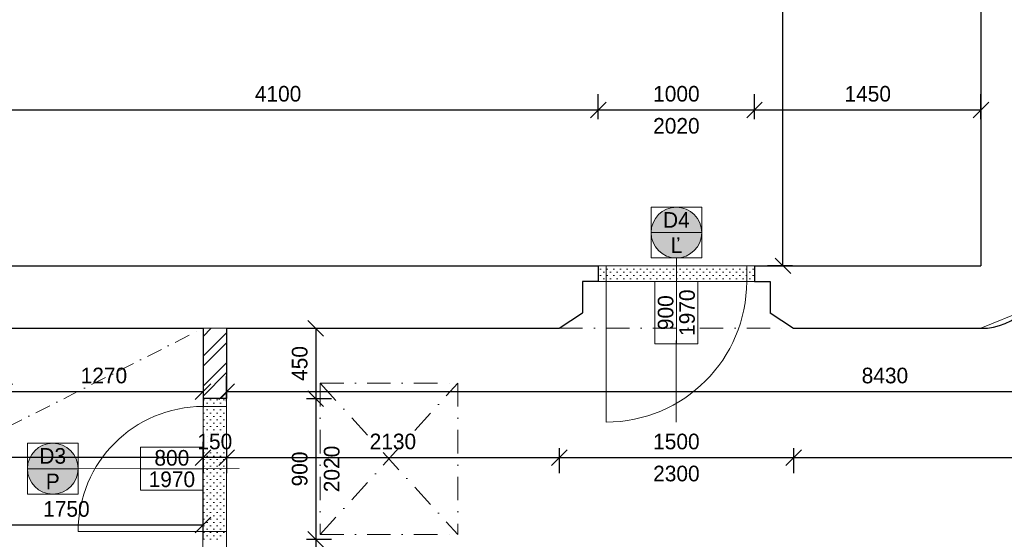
# Model space of a CAD drawing. Header units: millimetres. Extents: x -65956 to 5894746, y -14679 to 163521.
# Tile 11 of 89: x -56610 to -50307, y 1313 to 4638. Entities that reach past the tile are written whole.
import ezdxf

# ---------------------------------------------------------------- set-up
doc = ezdxf.new("R2010")
doc.units = ezdxf.units.MM
doc.linetypes.add('ČERCHOVANÁ', pattern=[1, 0.5, -0.25, 0, -0.25])
doc.layers.get('0').update_dxf_attribs({"lineweight": 5})
doc.layers.get('Defpoints').update_dxf_attribs({"color": 2, "lineweight": 30})
doc.layers.add('- pomocna', color=232, linetype='Continuous', lineweight=0, plot=False)
for name, color, linetype, lineweight in [('Bodko ciarkovana T', 200, 'ČERCHOVANÁ', 0), ('H stavba', 82, 'Continuous', 30), ('KOTY', 51, 'Continuous', 5), ('otvor', 163, 'Continuous', 5), ('RE-nove', 10, 'Continuous', 0), ('Tbč stavba', 4, 'ČERCHOVANÁ', 0), ('VT kóty', 51, 'Continuous', 5), ('VT sanita', 210, 'Continuous', 5), ('VT šrafy', 253, 'Continuous', 9)]:
    doc.layers.add(name, color=color, linetype=linetype, lineweight=lineweight)
doc.styles.add('1-100_te_2mm_200', font='technic_.ttf', dxfattribs={"height": 200})
doc.styles.add('1-20_ce_5mm_100', font='GOTHIC.TTF', dxfattribs={"height": 100})
doc.styles.add('1-50_ce_2mm_100', font='GOTHIC.TTF', dxfattribs={"height": 100})
doc.dimstyles.new('technic_1-100', dxfattribs={"dimtxt": 200, "dimasz": 240, "dimexe": 300, "dimexo": 200, "dimgap": 100, "dimtad": 1, "dimdec": 1, "dimrnd": 0.5, "dimtxsty": '1-100_te_2mm_200', "dimblk": 'OBLIQUE', "dimcen": 2.5, "dimclrd": 256, "dimclrt": 256, "dimadec": 0, "dimazin": 0, "dimtfac": 1, "dimtdec": 1, "dimtix": 1, "dimtmove": 1, "dimatfit": 3, "dimldrblk": 'OBLIQUE', "dimfxl": 400, "dimfxlon": 1, "dimarcsym": 0})

# ---------------------------------------------------------------- blocks, each defined once
blk = doc.blocks.new('_Oblique')
at = {"color": 0, "linetype": 'ByBlock', "lineweight": -2}
blk.add_line((-0.5, -0.5), (0.5, 0.5), dxfattribs=at)
blk = doc.blocks.new('*D600')
at = {"layer": 'Defpoints', "color": 0, "transparency": 16777216}
for p in [(-52906, 4061.1), (-57006, 3063.3), (-52906, 3063.3)]:
    blk.add_point(p, dxfattribs=at)
at = {"layer": 'KOTY', "color": 0, "lineweight": -2, "transparency": 16777216}
for p, q in [((-57006, 4001.1), (-57006, 4161.1)), ((-52906, 4001.1), (-52906, 4161.1))]:
    blk.add_line(p, q, dxfattribs=at)
at = {"layer": 'KOTY', "lineweight": -2, "transparency": 16777216}
blk.add_line((-57006, 4061.1), (-52906, 4061.1), dxfattribs=at)
at = {"layer": 'KOTY', "lineweight": -2, "transparency": 16777216, "xscale": 100, "yscale": 100, "zscale": 100, "rotation": 180}
blk.add_blockref('_Oblique', (-57006, 4061.1), dxfattribs=at)
at = {"layer": 'KOTY', "lineweight": -2, "transparency": 16777216, "xscale": 100, "yscale": 100, "zscale": 100}
blk.add_blockref('_Oblique', (-52906, 4061.1), dxfattribs=at)
at = {"layer": 'KOTY', "transparency": 16777216, "insert": (-54956, 4163.6), "char_height": 100, "attachment_point": 5, "style": '1-20_ce_5mm_100'}
blk.add_mtext('4100', dxfattribs=at)
blk = doc.blocks.new('*D601')
at = {"layer": 'Defpoints', "color": 0, "transparency": 16777216}
for p in [(-51906, 4061.1), (-52906, 3063.3), (-51906, 3063.3)]:
    blk.add_point(p, dxfattribs=at)
at = {"layer": 'KOTY', "color": 0, "lineweight": -2, "transparency": 16777216}
for p, q in [((-52906, 4001.1), (-52906, 4161.1)), ((-51906, 4001.1), (-51906, 4161.1))]:
    blk.add_line(p, q, dxfattribs=at)
at = {"layer": 'KOTY', "lineweight": -2, "transparency": 16777216}
blk.add_line((-52906, 4061.1), (-51906, 4061.1), dxfattribs=at)
at = {"layer": 'KOTY', "lineweight": -2, "transparency": 16777216, "xscale": 100, "yscale": 100, "zscale": 100, "rotation": 180}
blk.add_blockref('_Oblique', (-52906, 4061.1), dxfattribs=at)
at = {"layer": 'KOTY', "lineweight": -2, "transparency": 16777216, "xscale": 100, "yscale": 100, "zscale": 100}
blk.add_blockref('_Oblique', (-51906, 4061.1), dxfattribs=at)
at = {"layer": 'KOTY', "transparency": 16777216, "char_height": 100, "attachment_point": 5, "style": '1-20_ce_5mm_100'}
for s, insert in [('1000', (-52406, 4163.6)), ('2020', (-52406, 3958.6))]:
    blk.add_mtext(s, dxfattribs=dict(at, insert=insert))
blk = doc.blocks.new('*D602')
at = {"layer": 'Defpoints', "color": 0, "transparency": 16777216}
for p in [(-50456, 4061.1), (-51906, 3063.3), (-50456, 3063.3)]:
    blk.add_point(p, dxfattribs=at)
at = {"layer": 'KOTY', "color": 0, "lineweight": -2, "transparency": 16777216}
for p, q in [((-51906, 4001.1), (-51906, 4161.1)), ((-50456, 4001.1), (-50456, 4161.1))]:
    blk.add_line(p, q, dxfattribs=at)
at = {"layer": 'KOTY', "lineweight": -2, "transparency": 16777216}
blk.add_line((-51906, 4061.1), (-50456, 4061.1), dxfattribs=at)
at = {"layer": 'KOTY', "lineweight": -2, "transparency": 16777216, "xscale": 100, "yscale": 100, "zscale": 100, "rotation": 180}
blk.add_blockref('_Oblique', (-51906, 4061.1), dxfattribs=at)
at = {"layer": 'KOTY', "lineweight": -2, "transparency": 16777216, "xscale": 100, "yscale": 100, "zscale": 100}
blk.add_blockref('_Oblique', (-50456, 4061.1), dxfattribs=at)
at = {"layer": 'KOTY', "transparency": 16777216, "insert": (-51181, 4163.6), "char_height": 100, "attachment_point": 5, "style": '1-20_ce_5mm_100'}
blk.add_mtext('1450', dxfattribs=at)
blk = doc.blocks.new('*D603')
at = {"layer": 'Defpoints', "color": 0, "transparency": 16777216}
for p in [(-51723.5, 9363.3), (-50456, 9363.3), (-50456, 3063.3)]:
    blk.add_point(p, dxfattribs=at)
at = {"layer": 'KOTY', "color": 0, "lineweight": -2, "transparency": 16777216}
for p, q in [((-51663.5, 9363.3), (-51823.5, 9363.3)), ((-51663.5, 3063.3), (-51823.5, 3063.3))]:
    blk.add_line(p, q, dxfattribs=at)
at = {"layer": 'KOTY', "lineweight": -2, "transparency": 16777216}
blk.add_line((-51723.5, 3063.3), (-51723.5, 9363.3), dxfattribs=at)
at = {"layer": 'KOTY', "lineweight": -2, "transparency": 16777216, "xscale": 100, "yscale": 100, "zscale": 100}
for p, rotation in [((-51723.5, 9363.3), 90), ((-51723.5, 3063.3), 270)]:
    blk.add_blockref('_Oblique', p, dxfattribs=dict(at, rotation=rotation))
at = {"layer": 'KOTY', "transparency": 16777216, "insert": (-51826.1, 6213.3), "char_height": 100, "attachment_point": 5, "rotation": 90, "style": '1-20_ce_5mm_100'}
blk.add_mtext('6300', dxfattribs=at)
blk = doc.blocks.new('*D604')
at = {"layer": 'Defpoints', "color": 0, "transparency": 16777216}
for p in [(-55286, 2663.3), (-53156, 2663.3), (-53156, 1836.1)]:
    blk.add_point(p, dxfattribs=at)
at = {"layer": 'KOTY', "color": 0, "lineweight": -2, "transparency": 16777216}
for p, q in [((-55286, 1896.1), (-55286, 1736.1)), ((-53156, 1896.1), (-53156, 1736.1))]:
    blk.add_line(p, q, dxfattribs=at)
at = {"layer": 'KOTY', "lineweight": -2, "transparency": 16777216}
blk.add_line((-55286, 1836.1), (-53156, 1836.1), dxfattribs=at)
at = {"layer": 'KOTY', "lineweight": -2, "transparency": 16777216, "xscale": 100, "yscale": 100, "zscale": 100, "rotation": 180}
blk.add_blockref('_Oblique', (-55286, 1836.1), dxfattribs=at)
at = {"layer": 'KOTY', "lineweight": -2, "transparency": 16777216, "xscale": 100, "yscale": 100, "zscale": 100}
blk.add_blockref('_Oblique', (-53156, 1836.1), dxfattribs=at)
at = {"layer": 'KOTY', "transparency": 16777216, "insert": (-54221, 1938.6), "char_height": 100, "attachment_point": 5, "style": '1-20_ce_5mm_100'}
blk.add_mtext('2130', dxfattribs=at)
blk = doc.blocks.new('*D605')
at = {"layer": 'Defpoints', "color": 0, "transparency": 16777216}
for p in [(-53156, 2663.3), (-51656, 2663.3), (-51656, 1836.1)]:
    blk.add_point(p, dxfattribs=at)
at = {"layer": 'KOTY', "color": 0, "lineweight": -2, "transparency": 16777216}
for p, q in [((-53156, 1896.1), (-53156, 1736.1)), ((-51656, 1896.1), (-51656, 1736.1))]:
    blk.add_line(p, q, dxfattribs=at)
at = {"layer": 'KOTY', "lineweight": -2, "transparency": 16777216}
blk.add_line((-53156, 1836.1), (-51656, 1836.1), dxfattribs=at)
at = {"layer": 'KOTY', "lineweight": -2, "transparency": 16777216, "xscale": 100, "yscale": 100, "zscale": 100, "rotation": 180}
blk.add_blockref('_Oblique', (-53156, 1836.1), dxfattribs=at)
at = {"layer": 'KOTY', "lineweight": -2, "transparency": 16777216, "xscale": 100, "yscale": 100, "zscale": 100}
blk.add_blockref('_Oblique', (-51656, 1836.1), dxfattribs=at)
at = {"layer": 'KOTY', "transparency": 16777216, "char_height": 100, "attachment_point": 5, "style": '1-20_ce_5mm_100'}
for s, insert in [('1500', (-52406, 1938.6)), ('2300', (-52406, 1733.6))]:
    blk.add_mtext(s, dxfattribs=dict(at, insert=insert))
blk = doc.blocks.new('*D606')
at = {"layer": 'Defpoints', "color": 0, "transparency": 16777216}
for p in [(-55436, 2663.3), (-55286, 2663.3), (-55436, 1836.1)]:
    blk.add_point(p, dxfattribs=at)
at = {"layer": 'KOTY', "color": 0, "lineweight": -2, "transparency": 16777216}
for p, q in [((-55436, 1896.1), (-55436, 1736.1)), ((-55286, 1896.1), (-55286, 1736.1))]:
    blk.add_line(p, q, dxfattribs=at)
at = {"layer": 'KOTY', "lineweight": -2, "transparency": 16777216}
for p, q in [((-55436, 1836.1), (-55536, 1836.1)), ((-55286, 1836.1), (-55436, 1836.1)), ((-55286, 1836.1), (-55186, 1836.1))]:
    blk.add_line(p, q, dxfattribs=at)
at = {"layer": 'KOTY', "lineweight": -2, "transparency": 16777216, "xscale": 100, "yscale": 100, "zscale": 100}
blk.add_blockref('_Oblique', (-55436, 1836.1), dxfattribs=at)
at = {"layer": 'KOTY', "lineweight": -2, "transparency": 16777216, "xscale": 100, "yscale": 100, "zscale": 100, "rotation": 180}
blk.add_blockref('_Oblique', (-55286, 1836.1), dxfattribs=at)
at = {"layer": 'KOTY', "transparency": 16777216, "insert": (-55361, 1938.6), "char_height": 100, "attachment_point": 5, "style": '1-20_ce_5mm_100'}
blk.add_mtext('150', dxfattribs=at)
blk = doc.blocks.new('*D607')
at = {"layer": 'Defpoints', "color": 0, "transparency": 16777216}
for p in [(-60456, 2663.3), (-55436, 2663.3), (-60456, 1836.1)]:
    blk.add_point(p, dxfattribs=at)
at = {"layer": 'KOTY', "color": 0, "lineweight": -2, "transparency": 16777216}
for p, q in [((-60456, 1896.1), (-60456, 1736.1)), ((-55436, 1896.1), (-55436, 1736.1))]:
    blk.add_line(p, q, dxfattribs=at)
at = {"layer": 'KOTY', "lineweight": -2, "transparency": 16777216}
blk.add_line((-55436, 1836.1), (-60456, 1836.1), dxfattribs=at)
at = {"layer": 'KOTY', "lineweight": -2, "transparency": 16777216, "xscale": 100, "yscale": 100, "zscale": 100, "rotation": 180}
blk.add_blockref('_Oblique', (-60456, 1836.1), dxfattribs=at)
at = {"layer": 'KOTY', "lineweight": -2, "transparency": 16777216, "xscale": 100, "yscale": 100, "zscale": 100}
blk.add_blockref('_Oblique', (-55436, 1836.1), dxfattribs=at)
at = {"layer": 'KOTY', "transparency": 16777216, "insert": (-57946, 1938.6), "char_height": 100, "attachment_point": 5, "style": '1-20_ce_5mm_100'}
blk.add_mtext('5020', dxfattribs=at)
blk = doc.blocks.new('*D608')
at = {"layer": 'Defpoints', "color": 0, "transparency": 16777216}
for p in [(-59409, 2663.3), (-55436, 2663.3), (-55286, -336.7)]:
    blk.add_point(p, dxfattribs=at)
at = {"layer": 'KOTY', "color": 0, "lineweight": -2, "transparency": 16777216}
for p, q in [((-59349, 2663.3), (-59509, 2663.3)), ((-59349, -336.7), (-59509, -336.7))]:
    blk.add_line(p, q, dxfattribs=at)
at = {"layer": 'KOTY', "lineweight": -2, "transparency": 16777216}
blk.add_line((-59409, -336.7), (-59409, 2663.3), dxfattribs=at)
at = {"layer": 'KOTY', "lineweight": -2, "transparency": 16777216, "xscale": 100, "yscale": 100, "zscale": 100}
for p, rotation in [((-59409, 2663.3), 90), ((-59409, -336.7), 270)]:
    blk.add_blockref('_Oblique', p, dxfattribs=dict(at, rotation=rotation))
at = {"layer": 'KOTY', "transparency": 16777216, "insert": (-59511.6, 1163.3), "char_height": 100, "attachment_point": 5, "rotation": 90, "style": '1-20_ce_5mm_100'}
blk.add_mtext('3000', dxfattribs=at)
blk = doc.blocks.new('*D612')
at = {"layer": 'Defpoints', "color": 0, "transparency": 16777216}
for p in [(-59409, 3063.3), (-52906, 3063.3), (-55436, 2663.3)]:
    blk.add_point(p, dxfattribs=at)
at = {"layer": 'KOTY', "color": 0, "lineweight": -2, "transparency": 16777216}
for p, q in [((-59349, 3063.3), (-59509, 3063.3)), ((-59349, 2663.3), (-59509, 2663.3))]:
    blk.add_line(p, q, dxfattribs=at)
at = {"layer": 'KOTY', "lineweight": -2, "transparency": 16777216}
blk.add_line((-59409, 2663.3), (-59409, 3063.3), dxfattribs=at)
at = {"layer": 'KOTY', "lineweight": -2, "transparency": 16777216, "xscale": 100, "yscale": 100, "zscale": 100}
for p, rotation in [((-59409, 3063.3), 90), ((-59409, 2663.3), 270)]:
    blk.add_blockref('_Oblique', p, dxfattribs=dict(at, rotation=rotation))
at = {"layer": 'KOTY', "transparency": 16777216, "insert": (-59511.6, 2863.3), "char_height": 100, "attachment_point": 5, "rotation": 90, "style": '1-20_ce_5mm_100'}
blk.add_mtext('400', dxfattribs=at)
blk = doc.blocks.new('*D615')
at = {"layer": 'Defpoints', "color": 0, "transparency": 16777216}
for p in [(-46856, 2258.1), (-55286, 963.3), (-46856, -336.7)]:
    blk.add_point(p, dxfattribs=at)
at = {"layer": 'KOTY', "color": 0, "lineweight": -2, "transparency": 16777216}
for p, q in [((-55286, 2198.1), (-55286, 2358.1)), ((-46856, 2198.1), (-46856, 2358.1))]:
    blk.add_line(p, q, dxfattribs=at)
at = {"layer": 'KOTY', "lineweight": -2, "transparency": 16777216}
blk.add_line((-55286, 2258.1), (-46856, 2258.1), dxfattribs=at)
at = {"layer": 'KOTY', "lineweight": -2, "transparency": 16777216, "xscale": 100, "yscale": 100, "zscale": 100, "rotation": 180}
blk.add_blockref('_Oblique', (-55286, 2258.1), dxfattribs=at)
at = {"layer": 'KOTY', "lineweight": -2, "transparency": 16777216, "xscale": 100, "yscale": 100, "zscale": 100}
blk.add_blockref('_Oblique', (-46856, 2258.1), dxfattribs=at)
at = {"layer": 'KOTY', "transparency": 16777216, "insert": (-51071, 2360.7), "char_height": 100, "attachment_point": 5, "style": '1-20_ce_5mm_100'}
blk.add_mtext('8430', dxfattribs=at)
blk = doc.blocks.new('*D674')
at = {"layer": 'Defpoints', "color": 0, "transparency": 16777216}
for p in [(-48556, 3173.3), (-54036, -336.7), (-49524, -336.7)]:
    blk.add_point(p, dxfattribs=at)
at = {"layer": 'KOTY', "color": 0, "lineweight": -2, "transparency": 16777216}
for p, q in [((-49464, 3173.3), (-49624, 3173.3)), ((-49584, -336.7), (-49424, -336.7))]:
    blk.add_line(p, q, dxfattribs=at)
at = {"layer": 'KOTY', "lineweight": -2, "transparency": 16777216}
blk.add_line((-49524, 3173.3), (-49524, -336.7), dxfattribs=at)
at = {"layer": 'KOTY', "lineweight": -2, "transparency": 16777216, "xscale": 100, "yscale": 100, "zscale": 100}
for p, rotation in [((-49524, 3173.3), 90), ((-49524, -336.7), 270)]:
    blk.add_blockref('_Oblique', p, dxfattribs=dict(at, rotation=rotation))
at = {"layer": 'KOTY', "transparency": 16777216, "insert": (-49626.5, 1443.3), "char_height": 100, "attachment_point": 5, "rotation": 90, "style": '1-20_ce_5mm_100'}
blk.add_mtext('3510', dxfattribs=at)
blk = doc.blocks.new('*D678')
at = {"layer": 'Defpoints', "color": 0, "transparency": 16777216}
for p in [(-46856, 3173.3), (-51656, 2663.3), (-46856, 1836.1)]:
    blk.add_point(p, dxfattribs=at)
at = {"layer": 'KOTY', "color": 0, "lineweight": -2, "transparency": 16777216}
for p, q in [((-51656, 1896.1), (-51656, 1736.1)), ((-46856, 1896.1), (-46856, 1736.1))]:
    blk.add_line(p, q, dxfattribs=at)
at = {"layer": 'KOTY', "lineweight": -2, "transparency": 16777216}
blk.add_line((-51656, 1836.1), (-46856, 1836.1), dxfattribs=at)
at = {"layer": 'KOTY', "lineweight": -2, "transparency": 16777216, "xscale": 100, "yscale": 100, "zscale": 100, "rotation": 180}
blk.add_blockref('_Oblique', (-51656, 1836.1), dxfattribs=at)
at = {"layer": 'KOTY', "lineweight": -2, "transparency": 16777216, "xscale": 100, "yscale": 100, "zscale": 100}
blk.add_blockref('_Oblique', (-46856, 1836.1), dxfattribs=at)
at = {"layer": 'KOTY', "transparency": 16777216, "insert": (-49256, 1938.6), "char_height": 100, "attachment_point": 5, "style": '1-20_ce_5mm_100'}
blk.add_mtext('4800', dxfattribs=at)
blk = doc.blocks.new('*D683')
at = {"layer": 'Defpoints', "color": 0, "transparency": 16777216}
for p in [(-56706, 2663.3), (-55436, 2663.3), (-55436, 2258.1)]:
    blk.add_point(p, dxfattribs=at)
at = {"layer": 'KOTY', "color": 0, "lineweight": -2, "transparency": 16777216}
for p, q in [((-56706, 2318.1), (-56706, 2158.1)), ((-55436, 2318.1), (-55436, 2158.1))]:
    blk.add_line(p, q, dxfattribs=at)
at = {"layer": 'KOTY', "lineweight": -2, "transparency": 16777216}
blk.add_line((-56706, 2258.1), (-55436, 2258.1), dxfattribs=at)
at = {"layer": 'KOTY', "lineweight": -2, "transparency": 16777216, "xscale": 100, "yscale": 100, "zscale": 100, "rotation": 180}
blk.add_blockref('_Oblique', (-56706, 2258.1), dxfattribs=at)
at = {"layer": 'KOTY', "lineweight": -2, "transparency": 16777216, "xscale": 100, "yscale": 100, "zscale": 100}
blk.add_blockref('_Oblique', (-55436, 2258.1), dxfattribs=at)
at = {"layer": 'KOTY', "transparency": 16777216, "insert": (-56071, 2360.7), "char_height": 100, "attachment_point": 5, "style": '1-20_ce_5mm_100'}
blk.add_mtext('1270', dxfattribs=at)
blk = doc.blocks.new('*T466')
at = {"layer": 'Defpoints', "color": 8, "linetype": 'ByBlock', "lineweight": 0, "transparency": 16777216}
for p, q in [((0, 0), (324.9, 0)), ((0, 0), (0, -324.9)), ((324.9, 0), (324.9, -324.9)), ((0, -162.5), (324.9, -162.5)), ((0, -324.9), (324.9, -324.9))]:
    blk.add_line(p, q, dxfattribs=at)
at = {"layer": 'VT kóty', "color": 0, "transparency": 16777216, "char_height": 100, "width": 320.944, "attachment_point": 5, "style": '1-50_ce_2mm_100'}
for s, insert in [('D4', (162.5, -81.2)), ('Ľ', (162.5, -243.7))]:
    blk.add_mtext(s, dxfattribs=dict(at, insert=insert))
blk = doc.blocks.new('*T467')
at = {"layer": 'Defpoints', "color": 8, "linetype": 'ByBlock', "lineweight": 0, "transparency": 16777216}
for p, q in [((-274.7, 0), (-274.7, 400)), ((0, 400), (-274.7, 400)), ((-137.3, 0), (-137.3, 400)), ((0, 0), (0, 400)), ((0, 0), (-274.7, 0))]:
    blk.add_line(p, q, dxfattribs=at)
at = {"layer": 'VT kóty', "color": 0, "transparency": 16777216, "char_height": 100, "width": 396, "attachment_point": 5, "rotation": 90, "style": '1-50_ce_2mm_100'}
for s, insert in [('1970', (-68.7, 200)), ('900', (-206, 200))]:
    blk.add_mtext(s, dxfattribs=dict(at, insert=insert))
blk = doc.blocks.new('*D758')
at = {"layer": 'Defpoints', "color": 0, "transparency": 16777216}
for p in [(-55286, 2663.3), (-55286, 2213.3), (-54714.7, 2213.3)]:
    blk.add_point(p, dxfattribs=at)
at = {"layer": 'KOTY', "color": 0, "lineweight": -2, "transparency": 16777216}
for p, q in [((-54774.7, 2663.3), (-54614.7, 2663.3)), ((-54774.7, 2213.3), (-54614.7, 2213.3))]:
    blk.add_line(p, q, dxfattribs=at)
at = {"layer": 'KOTY', "lineweight": -2, "transparency": 16777216}
blk.add_line((-54714.7, 2663.3), (-54714.7, 2213.3), dxfattribs=at)
at = {"layer": 'KOTY', "lineweight": -2, "transparency": 16777216, "xscale": 100, "yscale": 100, "zscale": 100}
for p, rotation in [((-54714.7, 2663.3), 90), ((-54714.7, 2213.3), 270)]:
    blk.add_blockref('_Oblique', p, dxfattribs=dict(at, rotation=rotation))
at = {"layer": 'KOTY', "transparency": 16777216, "insert": (-54817.2, 2438.3), "char_height": 100, "attachment_point": 5, "rotation": 90, "style": '1-20_ce_5mm_100'}
blk.add_mtext('450', dxfattribs=at)
blk = doc.blocks.new('*D764')
at = {"layer": 'Defpoints', "color": 0, "transparency": 16777216}
for p in [(-57186, 1404.5), (-57186, 1213.3), (-55436, 1213.3)]:
    blk.add_point(p, dxfattribs=at)
at = {"layer": 'KOTY', "color": 0, "lineweight": -2, "transparency": 16777216}
for p, q in [((-57186, 1404.5), (-57186, 1504.5)), ((-55436, 1404.5), (-55436, 1504.5))]:
    blk.add_line(p, q, dxfattribs=at)
at = {"layer": 'KOTY', "lineweight": -2, "transparency": 16777216}
blk.add_line((-55436, 1404.5), (-57186, 1404.5), dxfattribs=at)
at = {"layer": 'KOTY', "lineweight": -2, "transparency": 16777216, "xscale": 100, "yscale": 100, "zscale": 100, "rotation": 180}
blk.add_blockref('_Oblique', (-57186, 1404.5), dxfattribs=at)
at = {"layer": 'KOTY', "lineweight": -2, "transparency": 16777216, "xscale": 100, "yscale": 100, "zscale": 100}
blk.add_blockref('_Oblique', (-55436, 1404.5), dxfattribs=at)
at = {"layer": 'KOTY', "transparency": 16777216, "insert": (-56311, 1507), "char_height": 100, "attachment_point": 5, "style": '1-20_ce_5mm_100'}
blk.add_mtext('1750', dxfattribs=at)
blk = doc.blocks.new('*D767')
at = {"layer": 'Defpoints', "color": 0, "transparency": 16777216}
for p in [(-55286, 2213.3), (-55286, 1313.3), (-54714.7, 1313.3)]:
    blk.add_point(p, dxfattribs=at)
at = {"layer": 'KOTY', "color": 0, "lineweight": -2, "transparency": 16777216}
for p, q in [((-54774.7, 2213.3), (-54614.7, 2213.3)), ((-54774.7, 1313.3), (-54614.7, 1313.3))]:
    blk.add_line(p, q, dxfattribs=at)
at = {"layer": 'KOTY', "lineweight": -2, "transparency": 16777216}
blk.add_line((-54714.7, 2213.3), (-54714.7, 1313.3), dxfattribs=at)
at = {"layer": 'KOTY', "lineweight": -2, "transparency": 16777216, "xscale": 100, "yscale": 100, "zscale": 100}
for p, rotation in [((-54714.7, 2213.3), 90), ((-54714.7, 1313.3), 270)]:
    blk.add_blockref('_Oblique', p, dxfattribs=dict(at, rotation=rotation))
at = {"layer": 'KOTY', "transparency": 16777216, "char_height": 100, "attachment_point": 5, "rotation": 90, "style": '1-20_ce_5mm_100'}
for s, insert in [('2020', (-54612.1, 1763.3)), ('900', (-54817.2, 1763.3))]:
    blk.add_mtext(s, dxfattribs=dict(at, insert=insert))
blk = doc.blocks.new('*D768')
at = {"layer": 'Defpoints', "color": 0, "transparency": 16777216}
for p in [(-55286, 1313.3), (-55286, 963.3), (-54714.7, 963.3)]:
    blk.add_point(p, dxfattribs=at)
at = {"layer": 'KOTY', "color": 0, "lineweight": -2, "transparency": 16777216}
for p, q in [((-54774.7, 1313.3), (-54614.7, 1313.3)), ((-54774.7, 963.3), (-54614.7, 963.3))]:
    blk.add_line(p, q, dxfattribs=at)
at = {"layer": 'KOTY', "lineweight": -2, "transparency": 16777216}
blk.add_line((-54714.7, 1313.3), (-54714.7, 963.3), dxfattribs=at)
at = {"layer": 'KOTY', "lineweight": -2, "transparency": 16777216, "xscale": 100, "yscale": 100, "zscale": 100}
for p, rotation in [((-54714.7, 1313.3), 90), ((-54714.7, 963.3), 270)]:
    blk.add_blockref('_Oblique', p, dxfattribs=dict(at, rotation=rotation))
at = {"layer": 'KOTY', "transparency": 16777216, "insert": (-54817.2, 1138.3), "char_height": 100, "attachment_point": 5, "rotation": 90, "style": '1-20_ce_5mm_100'}
blk.add_mtext('350', dxfattribs=at)
blk = doc.blocks.new('*T771')
at = {"layer": 'Defpoints', "color": 8, "linetype": 'ByBlock', "lineweight": 0, "transparency": 16777216}
for p, q in [((0, 274.7), (400, 274.7)), ((0, 0), (0, 274.7)), ((400, 0), (400, 274.7)), ((0, 137.3), (400, 137.3)), ((0, 0), (400, 0))]:
    blk.add_line(p, q, dxfattribs=at)
at = {"layer": 'VT kóty', "color": 0, "transparency": 16777216, "char_height": 100, "width": 396, "attachment_point": 5, "style": '1-50_ce_2mm_100'}
for s, insert in [('800', (200, 206)), ('1970', (200, 68.7))]:
    blk.add_mtext(s, dxfattribs=dict(at, insert=insert))
blk = doc.blocks.new('*T772')
at = {"layer": 'Defpoints', "color": 8, "linetype": 'ByBlock', "lineweight": 0, "transparency": 16777216}
for p, q in [((0, 0), (324.9, 0)), ((0, 0), (0, -324.9)), ((324.9, 0), (324.9, -324.9)), ((0, -162.5), (324.9, -162.5)), ((0, -324.9), (324.9, -324.9))]:
    blk.add_line(p, q, dxfattribs=at)
at = {"layer": 'VT kóty', "color": 0, "transparency": 16777216, "char_height": 100, "width": 320.944, "attachment_point": 5, "style": '1-50_ce_2mm_100'}
for s, insert in [('D3', (162.5, -81.2)), ('P', (162.5, -243.7))]:
    blk.add_mtext(s, dxfattribs=dict(at, insert=insert))

msp = doc.modelspace()

# ---------------------------------------------------------------- hatches: boundary and pattern name
at = {"layer": 'RE-nove'}
for points in [[(-52243.53, 3275.81, 1), (-52568.48, 3275.81, 1)], [(-56236.01, 1765.14, 1), (-56560.95, 1765.14, 1)]]:
    msp.add_hatch(color=256, dxfattribs=at).paths.add_polyline_path(points)
h = msp.add_hatch(dxfattribs=at)
h.set_pattern_fill('OMITKA', color=256, scale=30, angle=-180)
h.set_pattern_definition([(225, (10536.52, -8921.327), (21.213203, -21.213203), [0, -30])])
h.paths.add_polyline_path([(-51906.01, 3063.33), (-52906.01, 3063.33), (-52906.01, 2963.33), (-51906.01, 2963.33)])
h = msp.add_hatch(dxfattribs=at)
h.set_pattern_fill('OMITKA', color=256, scale=30, angle=-270)
h.set_pattern_definition([(135, (-67331.198, -61200.593), (-21.213203, -21.213203), [0, -30])])
h.paths.add_polyline_path([(-55286.01, 1315.32), (-55286.01, 2215.32), (-55436.01, 2213.33), (-55436.01, 1313.33)])
at = {"layer": 'VT šrafy'}
h = msp.add_hatch(dxfattribs=at)
h.set_pattern_fill('ZDIVO-OBECNE', color=256, scale=45, style=0)
h.set_pattern_definition([(45, (0, -10810.44), (-95.4594, 95.4594), []), (45, (63.64, -10810.44), (-95.4594, 95.4594), [])])
h.paths.add_polyline_path([(-55286.01, 2663.33), (-55436.01, 2663.33), (-55436.01, 2213.33), (-55286.01, 2213.33)])
h.paths.add_polyline_path([(-55286.01, 63.33), (-55436.01, 63.33), (-55436.01, -336.67), (-55286.01, -336.67)])

# ---------------------------------------------------------------- linework, layer by layer
at = {"layer": '- pomocna'}
for points in [[(-60456.01, 3063.33), (-50456.01, 3063.33), (-50456.01, 9363.33), (-52406.01, 9363.33), (-52406.01, 9513.33), (-53856.01, 9513.33), (-53856.01, 9363.33), (-54806.01, 9363.33), (-54806.01, 9513.33), (-56256.01, 9513.33), (-56256.01, 9363.33), (-57206.01, 9363.33), (-57206.01, 9513.33), (-58656.01, 9513.33), (-58656.01, 9363.33), (-60456.01, 9363.33), (-60456.01, 3063.33)], [(-55286.01, -336.67), (-46856.01, -336.67), (-46856.01, 3173.33), (-50056.01, 3173.33), (-50056.01, 3063.33), (-50173.16, 2780.49), (-50456.01, 2663.33), (-51656.01, 2663.33), (-51806.01, 2763.33), (-51806.01, 2963.33), (-53006.01, 2963.33), (-53006.01, 2763.33), (-53156.01, 2663.33), (-55286.01, 2663.33), (-55286.01, -336.67)], [(-60456.01, -336.67), (-57186.01, -336.67), (-57186.01, 1213.33), (-55437.29, 1213.33), (-55436.01, 2663.33), (-56706.01, 2663.33), (-56706.01, 2963.33), (-59306.01, 2963.33), (-59306.01, 2663.33), (-60456.01, 2663.33), (-60456.01, 2463.33), (-60606.01, 2463.33), (-60606.01, 1013.33), (-60456.01, 1013.33), (-60456.01, -336.67)]]:
    msp.add_lwpolyline(points, dxfattribs=at)
msp.add_line((-55286.01, 2663.33), (-55436.01, 2663.33))
at = {"layer": 'Bodko ciarkovana T', "ltscale": 200}
msp.add_line((-58829.58, 951.06), (-55436.01, 2663.33), dxfattribs=at)
at = {"layer": 'H stavba'}
for p, q in [((-50456.01, 9363.33), (-50456.01, 3063.33)), ((-57006.01, 3063.33), (-52906.01, 3063.33)), ((-52906.01, 3063.33), (-52906.01, 2963.33)), ((-51906.01, 3063.33), (-51906.01, 2963.33)), ((-51906.01, 3063.33), (-50456.01, 3063.33)), ((-53006.01, 2963.33), (-53006.01, 2763.33)), ((-52906.01, 2963.33), (-53006.01, 2963.33)), ((-51906.01, 2963.33), (-51806.01, 2963.33)), ((-51806.01, 2963.33), (-51806.01, 2763.33)), ((-53156.01, 2663.33), (-53006.01, 2763.33)), ((-51806.01, 2763.33), (-51656.01, 2663.33)), ((-56706.01, 2663.33), (-55436.01, 2663.33)), ((-55436.01, 2663.33), (-55436.01, 2213.33)), ((-55286.01, 2663.33), (-53156.01, 2663.33)), ((-55286.01, 2663.33), (-55286.01, 2213.33)), ((-51656.01, 2663.33), (-50456.01, 2663.33)), ((-55286.01, 2213.33), (-55436.01, 2213.33))]:
    msp.add_line(p, q, dxfattribs=at)
msp.add_arc((-50456.01, 3063.33), 400, 270, 0, dxfattribs=at)
at = {"layer": 'otvor'}
for p, q in [((-51906.01, 3063.33), (-52906.01, 3063.33)), ((-52856.01, 3063.33), (-52856.01, 2063.33)), ((-51956.01, 3063.33), (-51956.01, 2963.33)), ((-52906.01, 2963.33), (-51906.01, 2963.33)), ((-55436.01, 1313.33), (-55436.01, 2213.33)), ((-55286.01, 1313.33), (-55286.01, 2213.33)), ((-55436.01, 2163.33), (-55286.01, 2163.33)), ((-56236.01, 1363.33), (-55286.01, 1363.33))]:
    msp.add_line(p, q, dxfattribs=at)
for centre, radius, start, end in [((-52856.01, 2963.33), 900, 270, 0), ((-55436.01, 1363.33), 800, 90, 180)]:
    msp.add_arc(centre, radius, start, end, dxfattribs=at)
at = {"layer": 'Tbč stavba', "ltscale": 300}
for p, q in [((-53156.01, 2663.33), (-51656.01, 2663.33)), ((-54686.01, 2313.33), (-53806.01, 2313.33)), ((-54686.01, 2313.33), (-54686.01, 1343.33)), ((-54686.01, 1343.33), (-53806.01, 2313.33)), ((-54686.01, 2313.33), (-53806.01, 1343.33)), ((-53806.01, 2313.33), (-53806.01, 1343.33)), ((-54686.01, 1343.33), (-53806.01, 1343.33))]:
    msp.add_line(p, q, dxfattribs=at)
at = {"layer": 'VT sanita'}
for p, q in [((-52406.01, 3113.33), (-52408.01, 2063.33)), ((-55206.01, 1765.33), (-56236.01, 1765.14))]:
    msp.add_line(p, q, dxfattribs=at)
for centre in [(-52406.01, 3275.81), (-56398.48, 1765.14)]:
    msp.add_circle(centre, 162.47, dxfattribs=at)

# ---------------------------------------------------------------- block references
for name, p in [('*T466', (-52568.48, 3438.28)), ('*T467', (-52268.67, 2563.33)), ('*T772', (-56560.95, 1927.62)), ('*T771', (-55836.01, 1627.96))]:
    msp.add_blockref(name, p)

# ---------------------------------------------------------------- dimensions: what is measured, and where the dimension line sits
at = {"layer": 'KOTY'}
for base, p1, p2, picture, middle in [((-51723.54, 9363.33), (-50456.01, 3063.33), (-50456.01, 9363.33), '*D603', (-51826.06, 6213.33)), ((-59409.05, 3063.33), (-55436.01, 2663.33), (-52906.01, 3063.33), '*D612', (-59511.57, 2863.33)), ((-59409.05, 2663.33), (-55286.01, -336.67), (-55436.01, 2663.33), '*D608', (-59511.57, 1163.33)), ((-54714.66, 2213.33), (-55286.01, 2663.33), (-55286.01, 2213.33), '*D758', (-54817.18, 2438.33)), ((-54714.66, 963.33), (-55286.01, 1313.33), (-55286.01, 963.33), '*D768', (-54817.18, 1138.33))]:
    dim = msp.add_linear_dim(base=base, p1=p1, p2=p2, angle=90, dimstyle='technic_1-100', override={"dimtxt": 100, "dimasz": 100, "dimexe": 100, "dimgap": 50, "dimtxsty": '1-20_ce_5mm_100', "dimfxl": 60}, dxfattribs=at)
    dim.commit()
    dim.dimension.update_dxf_attribs({"geometry": picture, "text_midpoint": middle})
for base, p1, p2, picture, middle in [((-52906.01, 4061.12), (-57006.01, 3063.33), (-52906.01, 3063.33), '*D600', (-54956.01, 4163.64)), ((-50456.01, 4061.12), (-51906.01, 3063.33), (-50456.01, 3063.33), '*D602', (-51181.01, 4163.64)), ((-46856.01, 1836.12), (-51656.01, 2663.33), (-46856.01, 3173.33), '*D678', (-49256.01, 1938.63)), ((-60456.01, 1836.12), (-55436.01, 2663.33), (-60456.01, 2663.33), '*D607', (-57946.01, 1938.63)), ((-55436.01, 2258.14), (-56706.01, 2663.33), (-55436.01, 2663.33), '*D683', (-56071.01, 2360.65)), ((-55436.01, 1836.12), (-55286.01, 2663.33), (-55436.01, 2663.33), '*D606', (-55361.01, 1938.63)), ((-53156.01, 1836.12), (-55286.01, 2663.33), (-53156.01, 2663.33), '*D604', (-54221.01, 1938.63)), ((-46856.01, 2258.14), (-55286.01, 963.33), (-46856.01, -336.67), '*D615', (-51071.01, 2360.65)), ((-57186.01, 1404.52), (-55436.01, 1213.33), (-57186.01, 1213.33), '*D764', (-56311.01, 1507.04))]:
    dim = msp.add_linear_dim(base=base, p1=p1, p2=p2, dimstyle='technic_1-100', override={"dimtxt": 100, "dimasz": 100, "dimexe": 100, "dimgap": 50, "dimtxsty": '1-20_ce_5mm_100', "dimfxl": 60}, dxfattribs=at)
    dim.commit()
    dim.dimension.update_dxf_attribs({"geometry": picture, "text_midpoint": middle})
for base, p1, p2, text, picture, middle in [((-51906.01, 4061.12), (-52906.01, 3063.33), (-51906.01, 3063.33), '<>\\X 2020', '*D601', (-52406.01, 4061.12)), ((-51656.01, 1836.12), (-53156.01, 2663.33), (-51656.01, 2663.33), '<>\\X 2300', '*D605', (-52406.01, 1836.12))]:
    dim = msp.add_linear_dim(base=base, p1=p1, p2=p2, text=text, dimstyle='technic_1-100', override={"dimtxt": 100, "dimasz": 100, "dimexe": 100, "dimgap": 50, "dimtxsty": '1-20_ce_5mm_100', "dimfxl": 60}, dxfattribs=at)
    dim.commit()
    dim.dimension.update_dxf_attribs({"geometry": picture, "text_midpoint": middle})
dim = msp.add_linear_dim(base=(-49523.98, -336.67), p1=(-48556.01, 3173.33), p2=(-54036.01, -336.67), angle=90, dimstyle='technic_1-100', override={"dimtxt": 100, "dimasz": 100, "dimexe": 100, "dimgap": 50, "dimtxsty": '1-20_ce_5mm_100', "dimfxl": 60}, dxfattribs=at)
dim.commit()
dim.dimension.update_dxf_attribs({"geometry": '*D674', "text_midpoint": (-49523.98, 1443.33), "dimtype": 160})
dim = msp.add_linear_dim(base=(-54714.66, 1313.33), p1=(-55286.01, 2213.33), p2=(-55286.01, 1313.33), angle=90, text='<>\\X 2020', dimstyle='technic_1-100', override={"dimtxt": 100, "dimasz": 100, "dimexe": 100, "dimgap": 50, "dimtxsty": '1-20_ce_5mm_100', "dimfxl": 60}, dxfattribs=at)
dim.commit()
dim.dimension.update_dxf_attribs({"geometry": '*D767', "text_midpoint": (-54714.66, 1763.33)})

doc.saveas('drawing.dxf')
